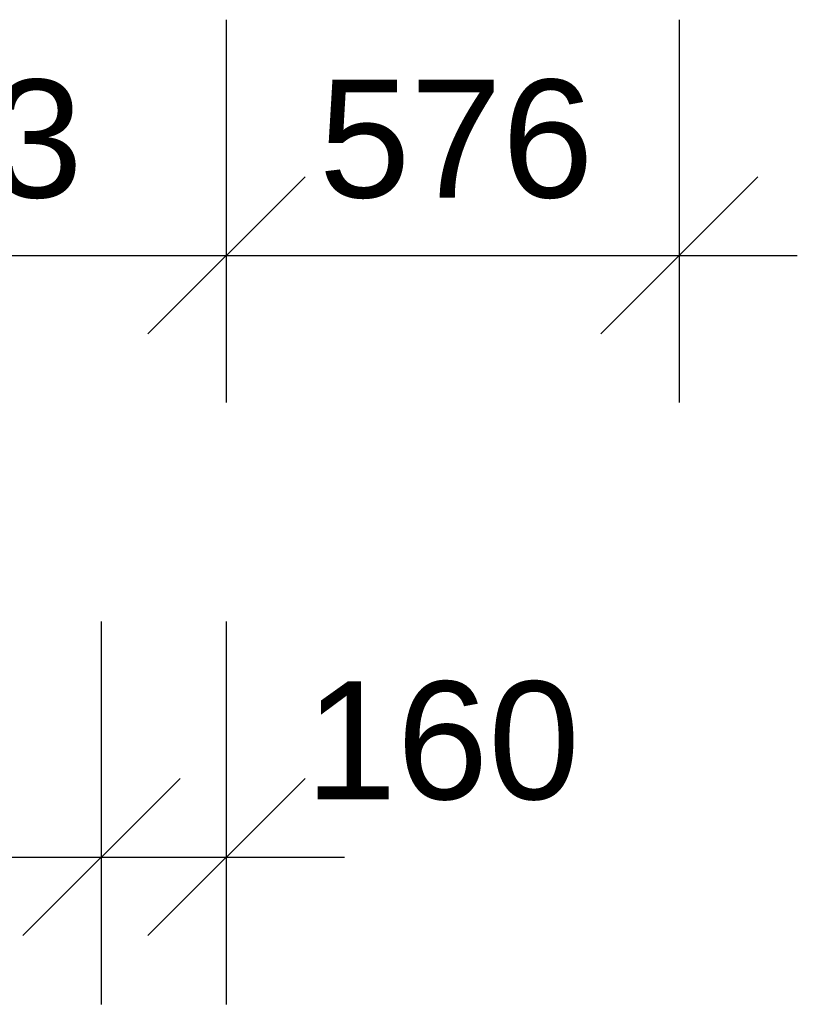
# Model space of a CAD drawing. Extents: x -12025 to 39812, y -28775 to 12.
# Tile 65 of 90: x 31893 to 32883, y -23689 to -22435. Entities that reach past the tile are written whole.
import ezdxf

# ---------------------------------------------------------------- set-up
doc = ezdxf.new("R2010")
doc.units = 0
doc.header["$MEASUREMENT"] = 0
doc.layers.add('OÚ Dukovany půdorys kóty 1NP', color=7, linetype='Continuous')
doc.styles.add('Arial', font='txt')

msp = doc.modelspace()

# ---------------------------------------------------------------- linework, layer by layer
at = {"layer": 'OÚ Dukovany půdorys kóty 1NP', "color": 1, "linetype": 'Continuous'}
for p, q in [((32156.3, -22922.7), (32156.3, -22435.2)), ((32732.5, -22922.7), (32732.5, -22435.2)), ((32256.3, -22635.2), (32056.3, -22835.2)), ((32256.3, -22635.2), (32056.3, -22835.2)), ((32632.5, -22835.2), (32832.5, -22635.2)), ((31433, -22735.2), (32156.3, -22735.2)), ((32156.3, -22735.2), (32732.5, -22735.2)), ((32156.3, -22735.2), (32732.5, -22735.2)), ((32732.5, -22735.2), (32882.5, -22735.2)), ((31997.2, -23688.7), (31997.2, -23201.2)), ((31997.2, -23688.7), (31997.2, -23201.2)), ((32156.3, -23688.7), (32156.3, -23201.2)), ((31897.2, -23601.2), (32097.2, -23401.2)), ((31897.2, -23601.2), (32097.2, -23401.2)), ((32256.3, -23401.2), (32056.3, -23601.2)), ((31127.2, -23501.2), (31997.2, -23501.2)), ((31997.2, -23501.2), (32156.3, -23501.2)), ((32156.3, -23501.2), (32306.3, -23501.2))]:
    msp.add_line(p, q, dxfattribs=at)

# ---------------------------------------------------------------- texts
at = {"layer": 'OÚ Dukovany půdorys kóty 1NP', "color": 1, "linetype": 'Continuous', "style": 'Arial'}
for s, p in [('723', (31623.9, -22661.6)), ('576', (32273.7, -22661.6)), ('160', (32256.3, -23427.6))]:
    msp.add_text(s, height=150, dxfattribs=at).set_placement(p)

doc.saveas('drawing.dxf')
